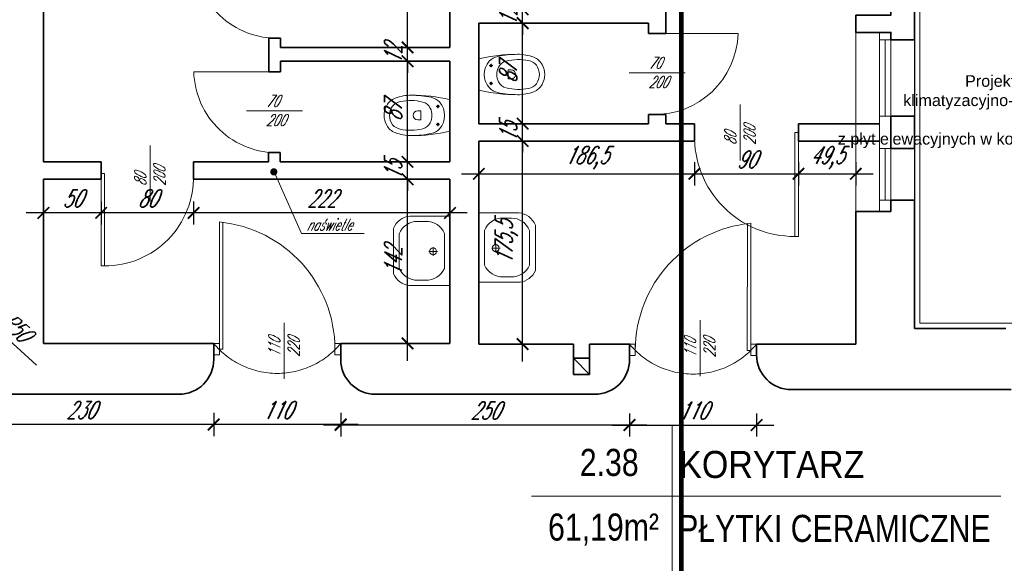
# Model space of a CAD drawing. Header units: millimetres. Extents: x 402 to 79005, y -7782 to 89952.
# Tile 112 of 256: x 25218 to 26070, y 21997 to 22468. Entities that reach past the tile are written whole.
import ezdxf
from ezdxf import colors
from ezdxf.entities.mleader import LeaderData, LeaderLine
from ezdxf.math import Vec2, Vec3

# ---------------------------------------------------------------- set-up
doc = ezdxf.new("R2010")
doc.units = ezdxf.units.MM
doc.header["$LTSCALE"] = 10
doc.linetypes.add('DASHED', pattern=[19.05, 12.7, -6.35])
doc.layers.get('0').update_dxf_attribs({"lineweight": 0})
doc.layers.get('Defpoints').update_dxf_attribs({"color": 253})
for name, color, linetype, lineweight in [('01 parter - ściany', 253, 'Continuous', 35), ('03-01_okna', 253, 'Continuous', 15), ('03_drzwi', 253, 'Continuous', 15), ('04-1_widok', 253, 'Continuous', 5), ('04-2_nad', 253, 'DASHED', 5), ('05-01_wymiary', 253, 'Continuous', 5), ('05-03_opis', 253, 'Continuous', 5), ('07_wyposażenie', 253, 'Continuous', 5), ('0_A_GRANICA OPRACOWANIA', 1, 'Continuous', 0), ('0_A_ŚCIANY ', 253, 'Continuous', 30), ('0_OPISY', 1, 'Continuous', 0)]:
    doc.layers.add(name, color=color, linetype=linetype, lineweight=lineweight)
doc.styles.add('ariel', font='ARIAL.TTF', dxfattribs={"width": 0.8})
doc.styles.add('ariel_wym', font='simplex.shx', dxfattribs={"width": 0.65, "oblique": 25})
doc.styles.get("Standard").update_dxf_attribs({"font": 'arial.ttf'})
doc.dimstyles.new('ariel 50 wnętrze', dxfattribs={"dimtxt": 15, "dimasz": 10, "dimexe": 10, "dimexo": 0, "dimgap": 5, "dimtad": 1, "dimdec": 1, "dimrnd": 0.5, "dimtxsty": 'ariel_wym', "dimblk": 'ARCHTICK', "dimcen": 2.5, "dimdle": 15, "dimazin": 0, "dimtfac": 1, "dimtdec": 1, "dimtix": 1, "dimtmove": 0, "dimatfit": 3, "dimldrblk": 'DOT', "dimfxl": 0, "dimarcsym": 0})

# ---------------------------------------------------------------- blocks, each defined once
blk = doc.blocks.new('_ArchTick')
at = {"color": 0, "linetype": 'ByBlock', "const_width": 0.15}
blk.add_lwpolyline([(-0.5, -0.5), (0.5, 0.5)], dxfattribs=at)
blk = doc.blocks.new('*D2453')
at = {"layer": '05-01_wymiary', "color": 0, "lineweight": -2}
for p, q in [((25745.78, 22127.06), (25745.78, 22107.06)), ((25855.78, 22127.06), (25855.78, 22107.06)), ((25730.78, 22117.06), (25870.78, 22117.06))]:
    blk.add_line(p, q, dxfattribs=at)
at = {"layer": 'Defpoints', "color": 0}
for p in [(25745.78, 22187.6), (25855.78, 22182.06), (25855.78, 22117.06)]:
    blk.add_point(p, dxfattribs=at)
at = {"layer": '05-01_wymiary', "color": 0, "lineweight": -2, "xscale": 10, "yscale": 10, "zscale": 10, "rotation": 180}
blk.add_blockref('_ArchTick', (25745.78, 22117.06), dxfattribs=at)
at = {"layer": '05-01_wymiary', "color": 0, "lineweight": -2, "xscale": 10, "yscale": 10, "zscale": 10}
blk.add_blockref('_ArchTick', (25855.78, 22117.06), dxfattribs=at)
at = {"layer": '05-01_wymiary', "color": 0, "insert": (25800.78, 22129.56), "char_height": 15, "attachment_point": 5, "style": 'ariel_wym'}
blk.add_mtext('110', dxfattribs=at)
blk = doc.blocks.new('_Dot')
at = {"color": 0, "linetype": 'ByBlock', "lineweight": -2}
blk.add_line((-0.5, 0), (-1, 0), dxfattribs=at)
at = {"color": 0, "linetype": 'ByBlock', "const_width": 0.5}
blk.add_lwpolyline([(-0.25, 0, 1), (0.25, 0, 1)], format="xyb", close=True, dxfattribs=at)
blk = doc.blocks.new('*D2454')
at = {"layer": '05-01_wymiary', "color": 0, "lineweight": -2}
for p, q in [((25495.78, 22127.06), (25495.78, 22107.06)), ((25745.78, 22127.06), (25745.78, 22107.06)), ((25760.78, 22117.06), (25480.78, 22117.06))]:
    blk.add_line(p, q, dxfattribs=at)
at = {"layer": 'Defpoints', "color": 0}
for p in [(25495.78, 22187.69), (25745.78, 22187.06), (25495.78, 22117.06)]:
    blk.add_point(p, dxfattribs=at)
at = {"layer": '05-01_wymiary', "color": 0, "lineweight": -2, "xscale": 10, "yscale": 10, "zscale": 10, "rotation": 180}
blk.add_blockref('_ArchTick', (25495.78, 22117.06), dxfattribs=at)
at = {"layer": '05-01_wymiary', "color": 0, "lineweight": -2, "xscale": 10, "yscale": 10, "zscale": 10}
blk.add_blockref('_ArchTick', (25745.78, 22117.06), dxfattribs=at)
at = {"layer": '05-01_wymiary', "color": 0, "insert": (25620.78, 22129.56), "char_height": 15, "attachment_point": 5, "style": 'ariel_wym'}
blk.add_mtext('250', dxfattribs=at)
blk = doc.blocks.new('*D2455')
at = {"layer": '05-01_wymiary', "color": 0, "lineweight": -2}
for p, q in [((25385.78, 22127.52), (25385.78, 22107.52)), ((25495.78, 22127.52), (25495.78, 22107.52)), ((25510.78, 22117.52), (25370.78, 22117.52))]:
    blk.add_line(p, q, dxfattribs=at)
at = {"layer": 'Defpoints', "color": 0}
for p in [(25385.78, 22187.69), (25495.78, 22187.69), (25385.78, 22117.52)]:
    blk.add_point(p, dxfattribs=at)
at = {"layer": '05-01_wymiary', "color": 0, "lineweight": -2, "xscale": 10, "yscale": 10, "zscale": 10, "rotation": 180}
blk.add_blockref('_ArchTick', (25385.78, 22117.52), dxfattribs=at)
at = {"layer": '05-01_wymiary', "color": 0, "lineweight": -2, "xscale": 10, "yscale": 10, "zscale": 10}
blk.add_blockref('_ArchTick', (25495.78, 22117.52), dxfattribs=at)
at = {"layer": '05-01_wymiary', "color": 0, "insert": (25440.78, 22130.02), "char_height": 15, "attachment_point": 5, "style": 'ariel_wym'}
blk.add_mtext('110', dxfattribs=at)
blk = doc.blocks.new('*D2456')
at = {"layer": '05-01_wymiary', "color": 0, "lineweight": -2}
for p, q in [((25155.82, 22127.52), (25155.82, 22107.52)), ((25385.78, 22127.52), (25385.78, 22107.52)), ((25400.78, 22117.52), (25140.82, 22117.52))]:
    blk.add_line(p, q, dxfattribs=at)
at = {"layer": 'Defpoints', "color": 0}
for p in [(25385.78, 22187.69), (25155.82, 22143.69), (25155.82, 22117.52)]:
    blk.add_point(p, dxfattribs=at)
at = {"layer": '05-01_wymiary', "color": 0, "lineweight": -2, "xscale": 10, "yscale": 10, "zscale": 10, "rotation": 180}
blk.add_blockref('_ArchTick', (25155.82, 22117.52), dxfattribs=at)
at = {"layer": '05-01_wymiary', "color": 0, "lineweight": -2, "xscale": 10, "yscale": 10, "zscale": 10}
blk.add_blockref('_ArchTick', (25385.78, 22117.52), dxfattribs=at)
at = {"layer": '05-01_wymiary', "color": 0, "insert": (25270.8, 22130.02), "char_height": 15, "attachment_point": 5, "style": 'ariel_wym'}
blk.add_mtext('230', dxfattribs=at)
blk = doc.blocks.new('*D2464')
at = {"layer": '05-01_wymiary', "color": 0, "lineweight": -2}
for p, q in [((25653.27, 22172.06), (25653.27, 22377.69)), ((25643.27, 22362.69), (25663.27, 22362.69)), ((25643.27, 22187.06), (25663.27, 22187.06))]:
    blk.add_line(p, q, dxfattribs=at)
at = {"layer": 'Defpoints', "color": 0}
for p in [(25615.37, 22362.69), (25653.27, 22362.69), (25615.37, 22187.06)]:
    blk.add_point(p, dxfattribs=at)
at = {"layer": '05-01_wymiary', "color": 0, "lineweight": -2, "xscale": 10, "yscale": 10, "zscale": 10}
for p, rotation in [((25653.27, 22362.69), 90), ((25653.27, 22187.06), 270)]:
    blk.add_blockref('_ArchTick', p, dxfattribs=dict(at, rotation=rotation))
at = {"layer": '05-01_wymiary', "color": 0, "insert": (25639.34, 22274.88), "char_height": 15, "attachment_point": 5, "rotation": 90, "style": 'ariel_wym'}
blk.add_mtext('175,5', dxfattribs=at)
blk = doc.blocks.new('*D2465')
at = {"layer": '05-01_wymiary', "color": 0, "lineweight": -2}
for p, q in [((25653.27, 22377.69), (25653.27, 22387.69)), ((25643.27, 22377.69), (25663.27, 22377.69)), ((25653.27, 22362.69), (25653.27, 22377.69)), ((25643.27, 22362.69), (25663.27, 22362.69)), ((25653.27, 22362.69), (25653.27, 22352.69))]:
    blk.add_line(p, q, dxfattribs=at)
at = {"layer": 'Defpoints', "color": 0}
for p in [(25615.37, 22377.69), (25653.27, 22377.69), (25615.37, 22362.69)]:
    blk.add_point(p, dxfattribs=at)
at = {"layer": '05-01_wymiary', "color": 0, "lineweight": -2, "xscale": 10, "yscale": 10, "zscale": 10}
for p, rotation in [((25653.27, 22377.69), 270), ((25653.27, 22362.69), 90)]:
    blk.add_blockref('_ArchTick', p, dxfattribs=dict(at, rotation=rotation))
at = {"layer": '05-01_wymiary', "color": 0, "insert": (25640.77, 22370.19), "char_height": 15, "attachment_point": 5, "rotation": 90, "style": 'ariel_wym'}
blk.add_mtext('15', dxfattribs=at)
blk = doc.blocks.new('*D2466')
at = {"layer": '05-01_wymiary', "color": 0, "lineweight": -2}
for p, q in [((25653.27, 22362.69), (25653.27, 22479.69)), ((25643.27, 22464.69), (25663.27, 22464.69)), ((25643.27, 22377.69), (25663.27, 22377.69))]:
    blk.add_line(p, q, dxfattribs=at)
at = {"layer": 'Defpoints', "color": 0}
for p in [(25615.37, 22464.69), (25653.27, 22464.69), (25615.37, 22377.69)]:
    blk.add_point(p, dxfattribs=at)
at = {"layer": '05-01_wymiary', "color": 0, "lineweight": -2, "xscale": 10, "yscale": 10, "zscale": 10}
for p, rotation in [((25653.27, 22464.69), 90), ((25653.27, 22377.69), 270)]:
    blk.add_blockref('_ArchTick', p, dxfattribs=dict(at, rotation=rotation))
at = {"layer": '05-01_wymiary', "color": 0, "insert": (25640.77, 22421.19), "char_height": 15, "attachment_point": 5, "rotation": 90, "style": 'ariel_wym'}
blk.add_mtext('87', dxfattribs=at)
blk = doc.blocks.new('*D2467')
at = {"layer": '05-01_wymiary', "color": 0, "lineweight": -2}
for p, q in [((25653.27, 22476.69), (25653.27, 22486.69)), ((25643.27, 22476.69), (25663.27, 22476.69)), ((25653.27, 22464.69), (25653.27, 22476.69)), ((25643.27, 22464.69), (25663.27, 22464.69)), ((25653.27, 22464.69), (25653.27, 22454.69))]:
    blk.add_line(p, q, dxfattribs=at)
at = {"layer": 'Defpoints', "color": 0}
for p in [(25615.37, 22476.69), (25653.27, 22476.69), (25615.37, 22464.69)]:
    blk.add_point(p, dxfattribs=at)
at = {"layer": '05-01_wymiary', "color": 0, "lineweight": -2, "xscale": 10, "yscale": 10, "zscale": 10}
for p, rotation in [((25653.27, 22476.69), 270), ((25653.27, 22464.69), 90)]:
    blk.add_blockref('_ArchTick', p, dxfattribs=dict(at, rotation=rotation))
at = {"layer": '05-01_wymiary', "color": 0, "insert": (25640.77, 22470.69), "char_height": 15, "attachment_point": 5, "rotation": 90, "style": 'ariel_wym'}
blk.add_mtext('12', dxfattribs=at)
blk = doc.blocks.new('*D2468')
at = {"layer": '05-01_wymiary', "color": 0, "lineweight": -2}
for p, q in [((25653.27, 22461.69), (25653.27, 22580.69)), ((25643.27, 22565.69), (25663.27, 22565.69)), ((25643.27, 22476.69), (25663.27, 22476.69))]:
    blk.add_line(p, q, dxfattribs=at)
at = {"layer": 'Defpoints', "color": 0}
for p in [(25615.37, 22565.69), (25653.27, 22565.69), (25615.37, 22476.69)]:
    blk.add_point(p, dxfattribs=at)
at = {"layer": '05-01_wymiary', "color": 0, "lineweight": -2, "xscale": 10, "yscale": 10, "zscale": 10}
for p, rotation in [((25653.27, 22565.69), 90), ((25653.27, 22476.69), 270)]:
    blk.add_blockref('_ArchTick', p, dxfattribs=dict(at, rotation=rotation))
at = {"layer": '05-01_wymiary', "color": 0, "insert": (25640.77, 22521.19), "char_height": 15, "attachment_point": 5, "rotation": 90, "style": 'ariel_wym'}
blk.add_mtext('89', dxfattribs=at)
blk = doc.blocks.new('*D2471')
at = {"layer": '05-01_wymiary', "color": 0, "lineweight": -2}
for p, q in [((25615.37, 22344.37), (25615.37, 22324.37)), ((25801.96, 22344.37), (25801.96, 22324.37)), ((25600.37, 22334.37), (25816.96, 22334.37))]:
    blk.add_line(p, q, dxfattribs=at)
at = {"layer": 'Defpoints', "color": 0}
for p in [(25615.37, 22362.69), (25801.96, 22365.43), (25801.96, 22334.37)]:
    blk.add_point(p, dxfattribs=at)
at = {"layer": '05-01_wymiary', "color": 0, "lineweight": -2, "xscale": 10, "yscale": 10, "zscale": 10, "rotation": 180}
blk.add_blockref('_ArchTick', (25615.37, 22334.37), dxfattribs=at)
at = {"layer": '05-01_wymiary', "color": 0, "lineweight": -2, "xscale": 10, "yscale": 10, "zscale": 10}
blk.add_blockref('_ArchTick', (25801.96, 22334.37), dxfattribs=at)
at = {"layer": '05-01_wymiary', "color": 0, "insert": (25708.67, 22348.3), "char_height": 15, "attachment_point": 5, "style": 'ariel_wym'}
blk.add_mtext('186,5', dxfattribs=at)
blk = doc.blocks.new('*D2472')
at = {"layer": '05-01_wymiary', "color": 0, "lineweight": -2}
for p, q in [((25801.96, 22344.37), (25801.96, 22324.37)), ((25892.01, 22344.37), (25892.01, 22324.37)), ((25786.96, 22334.37), (25907.01, 22334.37))]:
    blk.add_line(p, q, dxfattribs=at)
at = {"layer": 'Defpoints', "color": 0}
for p in [(25801.96, 22365.43), (25892.01, 22362.69), (25892.01, 22334.37)]:
    blk.add_point(p, dxfattribs=at)
at = {"layer": '05-01_wymiary', "color": 0, "lineweight": -2, "xscale": 10, "yscale": 10, "zscale": 10, "rotation": 180}
blk.add_blockref('_ArchTick', (25801.96, 22334.37), dxfattribs=at)
at = {"layer": '05-01_wymiary', "color": 0, "lineweight": -2, "xscale": 10, "yscale": 10, "zscale": 10}
blk.add_blockref('_ArchTick', (25892.01, 22334.37), dxfattribs=at)
at = {"layer": '05-01_wymiary', "color": 0, "insert": (25846.99, 22346.87), "char_height": 15, "attachment_point": 5, "style": 'ariel_wym'}
blk.add_mtext('90', dxfattribs=at)
blk = doc.blocks.new('*D2473')
at = {"layer": '05-01_wymiary', "color": 0, "lineweight": -2}
for p, q in [((25892.01, 22344.37), (25892.01, 22324.37)), ((25941.65, 22344.37), (25941.65, 22324.37)), ((25877.01, 22334.37), (25956.65, 22334.37))]:
    blk.add_line(p, q, dxfattribs=at)
at = {"layer": 'Defpoints', "color": 0, "lineweight": 0}
for p in [(25892.01, 22362.69), (25941.65, 22362.69), (25941.65, 22334.37)]:
    blk.add_point(p, dxfattribs=at)
at = {"layer": '05-01_wymiary', "color": 0, "lineweight": -2, "xscale": 10, "yscale": 10, "zscale": 10, "rotation": 180}
blk.add_blockref('_ArchTick', (25892.01, 22334.37), dxfattribs=at)
at = {"layer": '05-01_wymiary', "color": 0, "lineweight": -2, "xscale": 10, "yscale": 10, "zscale": 10}
blk.add_blockref('_ArchTick', (25941.65, 22334.37), dxfattribs=at)
at = {"layer": '05-01_wymiary', "color": 0, "insert": (25916.83, 22348.3), "char_height": 15, "attachment_point": 5, "style": 'ariel_wym'}
blk.add_mtext('49,5', dxfattribs=at)
blk = doc.blocks.new('*D2474')
at = {"layer": '05-01_wymiary', "color": 0, "lineweight": -2}
for p, q in [((25553.64, 22172.69), (25553.64, 22344.69)), ((25563.64, 22329.69), (25543.64, 22329.69)), ((25563.64, 22187.69), (25543.64, 22187.69))]:
    blk.add_line(p, q, dxfattribs=at)
at = {"layer": 'Defpoints', "color": 0}
for p in [(25553.64, 22329.69), (25590.37, 22329.69), (25590.37, 22187.69)]:
    blk.add_point(p, dxfattribs=at)
at = {"layer": '05-01_wymiary', "color": 0, "lineweight": -2, "xscale": 10, "yscale": 10, "zscale": 10}
for p, rotation in [((25553.64, 22329.69), 90), ((25553.64, 22187.69), 270)]:
    blk.add_blockref('_ArchTick', p, dxfattribs=dict(at, rotation=rotation))
at = {"layer": '05-01_wymiary', "color": 0, "insert": (25541.14, 22258.69), "char_height": 15, "attachment_point": 5, "rotation": 90, "style": 'ariel_wym'}
blk.add_mtext('142', dxfattribs=at)
blk = doc.blocks.new('*D2475')
at = {"layer": '05-01_wymiary', "color": 0, "lineweight": -2}
for p, q in [((25553.64, 22344.69), (25553.64, 22354.69)), ((25563.64, 22344.69), (25543.64, 22344.69)), ((25553.64, 22329.69), (25553.64, 22344.69)), ((25563.64, 22329.69), (25543.64, 22329.69)), ((25553.64, 22329.69), (25553.64, 22319.69))]:
    blk.add_line(p, q, dxfattribs=at)
at = {"layer": 'Defpoints', "color": 0}
for p in [(25553.64, 22344.69), (25590.37, 22344.69), (25590.37, 22329.69)]:
    blk.add_point(p, dxfattribs=at)
at = {"layer": '05-01_wymiary', "color": 0, "lineweight": -2, "xscale": 10, "yscale": 10, "zscale": 10}
for p, rotation in [((25553.64, 22344.69), 270), ((25553.64, 22329.69), 90)]:
    blk.add_blockref('_ArchTick', p, dxfattribs=dict(at, rotation=rotation))
at = {"layer": '05-01_wymiary', "color": 0, "insert": (25541.14, 22337.19), "char_height": 15, "attachment_point": 5, "rotation": 90, "style": 'ariel_wym'}
blk.add_mtext('15', dxfattribs=at)
blk = doc.blocks.new('*D2476')
at = {"layer": '05-01_wymiary', "color": 0, "lineweight": -2}
for p, q in [((25553.64, 22329.69), (25553.64, 22446.69)), ((25563.64, 22431.69), (25543.64, 22431.69)), ((25563.64, 22344.69), (25543.64, 22344.69))]:
    blk.add_line(p, q, dxfattribs=at)
at = {"layer": 'Defpoints', "color": 0}
for p in [(25553.64, 22431.69), (25590.37, 22431.69), (25590.37, 22344.69)]:
    blk.add_point(p, dxfattribs=at)
at = {"layer": '05-01_wymiary', "color": 0, "lineweight": -2, "xscale": 10, "yscale": 10, "zscale": 10}
for p, rotation in [((25553.64, 22431.69), 90), ((25553.64, 22344.69), 270)]:
    blk.add_blockref('_ArchTick', p, dxfattribs=dict(at, rotation=rotation))
at = {"layer": '05-01_wymiary', "color": 0, "insert": (25541.14, 22388.19), "char_height": 15, "attachment_point": 5, "rotation": 90, "style": 'ariel_wym'}
blk.add_mtext('87', dxfattribs=at)
blk = doc.blocks.new('*D2477')
at = {"layer": '05-01_wymiary', "color": 0, "lineweight": -2}
for p, q in [((25553.64, 22443.69), (25553.64, 22453.69)), ((25563.64, 22443.69), (25543.64, 22443.69)), ((25553.64, 22431.69), (25553.64, 22443.69)), ((25563.64, 22431.69), (25543.64, 22431.69)), ((25553.64, 22431.69), (25553.64, 22421.69))]:
    blk.add_line(p, q, dxfattribs=at)
at = {"layer": 'Defpoints', "color": 0}
for p in [(25553.64, 22443.69), (25590.37, 22443.69), (25590.37, 22431.69)]:
    blk.add_point(p, dxfattribs=at)
at = {"layer": '05-01_wymiary', "color": 0, "lineweight": -2, "xscale": 10, "yscale": 10, "zscale": 10}
for p, rotation in [((25553.64, 22443.69), 270), ((25553.64, 22431.69), 90)]:
    blk.add_blockref('_ArchTick', p, dxfattribs=dict(at, rotation=rotation))
at = {"layer": '05-01_wymiary', "color": 0, "insert": (25541.14, 22437.69), "char_height": 15, "attachment_point": 5, "rotation": 90, "style": 'ariel_wym'}
blk.add_mtext('12', dxfattribs=at)
blk = doc.blocks.new('*D2478')
at = {"layer": '05-01_wymiary', "color": 0, "lineweight": -2}
for p, q in [((25553.64, 22428.69), (25553.64, 22547.69)), ((25563.64, 22532.69), (25543.64, 22532.69)), ((25563.64, 22443.69), (25543.64, 22443.69))]:
    blk.add_line(p, q, dxfattribs=at)
at = {"layer": 'Defpoints', "color": 0}
for p in [(25553.64, 22532.69), (25590.37, 22532.69), (25590.37, 22443.69)]:
    blk.add_point(p, dxfattribs=at)
at = {"layer": '05-01_wymiary', "color": 0, "lineweight": -2, "xscale": 10, "yscale": 10, "zscale": 10}
for p, rotation in [((25553.64, 22532.69), 90), ((25553.64, 22443.69), 270)]:
    blk.add_blockref('_ArchTick', p, dxfattribs=dict(at, rotation=rotation))
at = {"layer": '05-01_wymiary', "color": 0, "insert": (25541.14, 22488.19), "char_height": 15, "attachment_point": 5, "rotation": 90, "style": 'ariel_wym'}
blk.add_mtext('89', dxfattribs=at)
blk = doc.blocks.new('*D2482')
at = {"layer": '05-01_wymiary', "color": 0, "lineweight": -2}
for p, q in [((25368.37, 22310.53), (25368.37, 22290.53)), ((25590.37, 22310.53), (25590.37, 22290.53)), ((25605.37, 22300.53), (25353.37, 22300.53))]:
    blk.add_line(p, q, dxfattribs=at)
at = {"layer": 'Defpoints', "color": 0}
for p in [(25368.37, 22329.69), (25590.37, 22329.69), (25368.37, 22300.53)]:
    blk.add_point(p, dxfattribs=at)
at = {"layer": '05-01_wymiary', "color": 0, "lineweight": -2, "xscale": 10, "yscale": 10, "zscale": 10, "rotation": 180}
blk.add_blockref('_ArchTick', (25368.37, 22300.53), dxfattribs=at)
at = {"layer": '05-01_wymiary', "color": 0, "lineweight": -2, "xscale": 10, "yscale": 10, "zscale": 10}
blk.add_blockref('_ArchTick', (25590.37, 22300.53), dxfattribs=at)
at = {"layer": '05-01_wymiary', "color": 0, "insert": (25479.37, 22313.03), "char_height": 15, "attachment_point": 5, "style": 'ariel_wym'}
blk.add_mtext('222', dxfattribs=at)
blk = doc.blocks.new('*D2483')
at = {"layer": '05-01_wymiary', "color": 0, "lineweight": -2}
for p, q in [((25288.37, 22310.53), (25288.37, 22290.53)), ((25368.37, 22310.53), (25368.37, 22290.53)), ((25383.37, 22300.53), (25273.37, 22300.53))]:
    blk.add_line(p, q, dxfattribs=at)
at = {"layer": 'Defpoints', "color": 0}
for p in [(25288.37, 22329.69), (25368.37, 22329.69), (25288.37, 22300.53)]:
    blk.add_point(p, dxfattribs=at)
at = {"layer": '05-01_wymiary', "color": 0, "lineweight": -2, "xscale": 10, "yscale": 10, "zscale": 10, "rotation": 180}
blk.add_blockref('_ArchTick', (25288.37, 22300.53), dxfattribs=at)
at = {"layer": '05-01_wymiary', "color": 0, "lineweight": -2, "xscale": 10, "yscale": 10, "zscale": 10}
blk.add_blockref('_ArchTick', (25368.37, 22300.53), dxfattribs=at)
at = {"layer": '05-01_wymiary', "color": 0, "insert": (25328.37, 22313.03), "char_height": 15, "attachment_point": 5, "style": 'ariel_wym'}
blk.add_mtext('80', dxfattribs=at)
blk = doc.blocks.new('*D2484')
at = {"layer": '05-01_wymiary', "color": 0, "lineweight": -2}
for p, q in [((25238.37, 22310.53), (25238.37, 22290.53)), ((25288.37, 22310.53), (25288.37, 22290.53)), ((25303.37, 22300.53), (25223.37, 22300.53))]:
    blk.add_line(p, q, dxfattribs=at)
at = {"layer": 'Defpoints', "color": 0}
for p in [(25238.37, 22329.69), (25288.37, 22329.69), (25238.37, 22300.53)]:
    blk.add_point(p, dxfattribs=at)
at = {"layer": '05-01_wymiary', "color": 0, "lineweight": -2, "xscale": 10, "yscale": 10, "zscale": 10, "rotation": 180}
blk.add_blockref('_ArchTick', (25238.37, 22300.53), dxfattribs=at)
at = {"layer": '05-01_wymiary', "color": 0, "lineweight": -2, "xscale": 10, "yscale": 10, "zscale": 10}
blk.add_blockref('_ArchTick', (25288.37, 22300.53), dxfattribs=at)
at = {"layer": '05-01_wymiary', "color": 0, "insert": (25263.37, 22313.03), "char_height": 15, "attachment_point": 5, "style": 'ariel_wym'}
blk.add_mtext('50', dxfattribs=at)
blk = doc.blocks.new('*D1869')
at = {"layer": '05-01_wymiary', "color": 0, "lineweight": -2}
for p, q in [((25150.37, 22243.19), (25187.43, 22209.63)), ((25232.5, 22168.81), (25194.85, 22202.91))]:
    blk.add_line(p, q, dxfattribs=at)
at = {"layer": 'Defpoints', "color": 0}
for p in [(25150.37, 22243.19), (25187.43, 22209.63)]:
    blk.add_point(p, dxfattribs=at)
at = {"layer": '05-01_wymiary', "color": 0, "lineweight": -2, "xscale": 10, "yscale": 10, "zscale": 10, "rotation": 137.8365536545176}
blk.add_blockref('_ArchTick', (25187.43, 22209.63), dxfattribs=at)
at = {"layer": '05-01_wymiary', "color": 0, "insert": (25214.65, 22201.84), "char_height": 15, "attachment_point": 5, "rotation": 317.83655, "style": 'ariel_wym'}
blk.add_mtext('R50', dxfattribs=at)

msp = doc.modelspace()

# ---------------------------------------------------------------- hatches: boundary and pattern name
at = {"layer": '03_drzwi'}
msp.add_hatch(color=256, dxfattribs=at).paths.add_polyline_path([(25440.975, 22336.068, 1), (25434.711, 22336.068, 1)])

# ---------------------------------------------------------------- linework, layer by layer
at = {"layer": '01 parter - ściany'}
for p, q in [((25238.372, 22693.613), (25238.372, 22344.689)), ((25590.372, 22532.689), (25590.372, 22443.689)), ((25777.21, 22484.689), (25777.21, 22455.689)), ((25615.372, 22464.689), (25615.372, 22377.689)), ((25762.21, 22464.689), (25615.372, 22464.689)), ((25762.21, 22455.689), (25762.21, 22464.689)), ((25777.21, 22455.689), (25762.21, 22455.689)), ((25433.535, 22451.689), (25433.535, 22422.689)), ((25443.535, 22451.689), (25433.535, 22451.689)), ((25443.535, 22443.689), (25443.535, 22451.689)), ((25443.535, 22443.689), (25590.372, 22443.689)), ((25443.535, 22422.689), (25443.535, 22431.689)), ((25443.535, 22431.689), (25590.372, 22431.689)), ((25590.372, 22431.689), (25590.372, 22344.689)), ((25433.535, 22422.689), (25443.535, 22422.689)), ((25777.21, 22385.689), (25762.21, 22385.689)), ((25762.21, 22385.689), (25762.21, 22377.689)), ((25777.21, 22385.689), (25777.21, 22377.689)), ((25615.372, 22377.689), (25762.21, 22377.689)), ((25777.21, 22377.689), (25802.009, 22377.689)), ((25802.009, 22377.689), (25802.009, 22362.689)), ((25892.009, 22377.689), (25962.153, 22377.689)), ((25892.009, 22377.689), (25892.009, 22362.689)), ((25615.372, 22362.689), (25615.372, 22187.064)), ((25615.372, 22362.689), (25802.009, 22362.689)), ((25892.009, 22362.689), (25962.153, 22362.689)), ((25433.3, 22352.689), (25443.3, 22352.689)), ((25433.3, 22352.689), (25433.3, 22344.689)), ((25443.3, 22352.689), (25443.3, 22344.689)), ((25288.372, 22344.689), (25238.372, 22344.689)), ((25288.372, 22344.689), (25288.372, 22329.689)), ((25433.3, 22344.689), (25368.372, 22344.689)), ((25368.372, 22344.689), (25368.372, 22329.689)), ((25590.372, 22344.689), (25443.3, 22344.689)), ((25238.372, 22329.689), (25238.372, 22187.689)), ((25288.372, 22329.689), (25238.372, 22329.689)), ((25590.372, 22329.689), (25368.372, 22329.689)), ((25590.372, 22329.689), (25590.372, 22187.689)), ((25941.653, 22301.689), (25941.649, 22187.064)), ((25941.653, 22301.689), (25972.153, 22301.689)), ((25992.653, 22301.689), (25992.653, 22200.689)), ((26071.653, 22200.689), (25992.653, 22200.689)), ((25385.783, 22187.689), (25238.372, 22187.689)), ((25385.795, 22173.713), (25385.783, 22187.689)), ((25590.372, 22187.689), (25495.783, 22187.689)), ((25495.795, 22173.664), (25495.783, 22187.689)), ((25615.372, 22187.064), (25697.218, 22187.064)), ((25697.218, 22174.83), (25697.218, 22187.064)), ((25711.218, 22174.83), (25711.218, 22187.064)), ((25711.218, 22187.064), (25745.783, 22187.064)), ((25745.795, 22173.713), (25745.783, 22187.689)), ((25855.783, 22187.064), (25941.649, 22187.064)), ((25855.783, 22177.689), (25855.783, 22187.064)), ((25697.218, 22174.83), (25711.218, 22174.83)), ((25697.218, 22160.83), (25697.218, 22174.83)), ((25697.218, 22174.83), (25711.218, 22160.83)), ((25711.218, 22174.83), (25711.218, 22160.83)), ((25711.218, 22160.83), (25697.218, 22160.83)), ((26076.153, 22147.689), (25884.399, 22147.689)), ((25355.795, 22143.689), (25155.819, 22143.689)), ((25715.795, 22143.689), (25525.795, 22143.689))]:
    msp.add_line(p, q, dxfattribs=at)
for points in [[(25941.653, 22471.689), (25972.153, 22471.689), (25972.153, 22478.189), (25992.653, 22478.189), (25992.653, 22450.189), (25972.153, 22450.189), (25972.153, 22456.689), (25941.653, 22456.689)], [(25972.153, 22356.189), (25972.153, 22384.189), (25992.653, 22384.189), (25992.653, 22356.189)]]:
    msp.add_lwpolyline(points, close=True, dxfattribs=at)
msp.add_lwpolyline([(25972.153, 22301.689), (25972.153, 22311.689), (25992.653, 22311.689), (25992.653, 22301.689)], dxfattribs=at)
for centre, start, end in [((25355.795, 22173.689), 270, 0.046398), ((25525.795, 22173.689), 180.046398, 270), ((25715.795, 22173.689), 270, 0.046398), ((25885.783, 22177.689), 180, 270)]:
    msp.add_arc(centre, 30, start, end, dxfattribs=at)
at = {"layer": '03-01_okna', "linetype": 'Continuous', "lineweight": 0}
for p, q in [((25992.653, 22471.689), (25992.653, 22301.689)), ((25962.153, 22456.689), (25962.153, 22301.689)), ((25972.153, 22456.689), (25972.153, 22301.689)), ((25962.153, 22450.189), (25972.153, 22450.189)), ((25967.153, 22450.189), (25967.153, 22384.189)), ((25962.153, 22384.189), (25972.153, 22384.189)), ((25962.153, 22356.189), (25972.153, 22356.189)), ((25967.153, 22356.189), (25967.153, 22311.689)), ((25962.153, 22301.689), (25962.153, 22311.689)), ((25962.153, 22311.689), (25972.153, 22311.689))]:
    msp.add_line(p, q, dxfattribs=at)
at = {"layer": '03_drzwi'}
for p, q in [((25769.71, 22455.689), (25839.71, 22455.689)), ((25438.535, 22422.689), (25368.535, 22422.689)), ((25745.472, 22421.752), (25793.949, 22421.752)), ((25841.509, 22345.95), (25841.509, 22394.427)), ((25414.296, 22388.752), (25462.773, 22388.752)), ((25888.831, 22370.207), (25888.875, 22280.172)), ((25888.831, 22370.207), (25892.009, 22370.207)), ((25892.009, 22370.207), (25892.009, 22280.172)), ((25330.696, 22310.45), (25330.696, 22358.927)), ((25288.372, 22334.689), (25288.372, 22254.689)), ((25291.196, 22334.689), (25288.372, 22334.689)), ((25291.196, 22334.689), (25291.157, 22254.689)), ((25438.235, 22336.068), (25461.813, 22282.597)), ((25390.783, 22182.689), (25390.783, 22292.689)), ((25393.783, 22182.689), (25393.742, 22292.36)), ((25847.783, 22181.597), (25847.824, 22291.268)), ((25850.783, 22181.597), (25850.783, 22291.597)), ((25461.813, 22282.597), (25515.956, 22282.597)), ((25888.831, 22280.172), (25892.009, 22280.172)), ((25291.196, 22254.689), (25288.372, 22254.689)), ((25446.834, 22205.571), (25446.834, 22157.094)), ((25806.834, 22207.894), (25806.834, 22159.417)), ((25390.783, 22187.689), (25385.783, 22187.689)), ((25390.783, 22177.689), (25390.783, 22187.689)), ((25393.783, 22182.689), (25390.783, 22182.689)), ((25495.783, 22187.689), (25490.783, 22187.689)), ((25490.783, 22187.689), (25490.783, 22177.689)), ((25750.783, 22187.064), (25745.783, 22187.064)), ((25750.783, 22177.064), (25750.783, 22187.064)), ((25850.783, 22181.597), (25847.783, 22181.597)), ((25855.783, 22187.064), (25850.783, 22187.064)), ((25850.783, 22187.064), (25850.783, 22177.064)), ((25385.783, 22177.689), (25390.783, 22177.689)), ((25490.783, 22177.689), (25495.783, 22177.689)), ((25745.783, 22177.064), (25750.783, 22177.064)), ((25850.783, 22177.064), (25855.783, 22177.064))]:
    msp.add_line(p, q, dxfattribs=at)
for centre, radius, start, end in [((25440.526, 22523.68), 72.018, 181.584157, 271.584157), ((25767.719, 22457.68), 72.018, 268.415843, 358.415843), ((25440.526, 22424.68), 72.018, 181.584157, 271.584157), ((25888.486, 22366.702), 86.531, 178.813913, 270.228552), ((25291.503, 22331.574), 76.886, 269.771448, 1.186087), ((25380.034, 22182.462), 110.749, 0.117071, 84.430307), ((25861.532, 22181.371), 110.749, 95.569693, 179.882929)]:
    msp.add_arc(centre, radius, start, end, dxfattribs=at)
at = {"layer": '04-1_widok'}
msp.add_line((25941.653, 22471.689), (25941.653, 22301.689), dxfattribs=at)
at = {"layer": '04-2_nad', "ltscale": 2}
for centre in [(25440.783, 22232.973), (25800.783, 22232.348)]:
    msp.add_arc(centre, 71.244, 219.46651, 320.53349, dxfattribs=at)
at = {"layer": '05-03_opis'}
for p, q in [((25782.684, 22116.19), (25782.684, 21945.041)), ((25660.96, 22055.52), (26067.261, 22055.52))]:
    msp.add_line(p, q, dxfattribs=at)
at = {"layer": '07_wyposażenie', "ltscale": 2}
for p, q in [((25615.372, 22433.876), (25615.363, 22406.676)), ((25627.324, 22428.03), (25624.424, 22428.029)), ((25625.874, 22429.48), (25625.875, 22426.58)), ((25627.33, 22412.53), (25624.43, 22412.529)), ((25625.88, 22411.08), (25625.879, 22413.98)), ((25579.876, 22394.083), (25579.875, 22391.183)), ((25590.377, 22398.479), (25590.368, 22371.279)), ((25578.425, 22392.633), (25581.325, 22392.632)), ((25578.42, 22377.133), (25581.32, 22377.132)), ((25579.869, 22375.683), (25579.87, 22378.583)), ((25615.399, 22300.507), (25615.372, 22240.596)), ((25615.461, 22300.571), (25650.306, 22300.587)), ((25590.311, 22297.76), (25555.465, 22297.776)), ((25562.047, 22293.222), (25571.552, 22293.218)), ((25590.372, 22297.696), (25590.346, 22237.785)), ((25643.724, 22296.033), (25634.22, 22296.029)), ((25541.512, 22287.183), (25541.495, 22247.835)), ((25546.487, 22252.555), (25546.5, 22282.624)), ((25585.48, 22252.537), (25585.494, 22282.607)), ((25620.291, 22255.348), (25620.278, 22285.418)), ((25659.285, 22255.365), (25659.271, 22285.435)), ((25664.259, 22289.994), (25664.277, 22250.646)), ((25630.011, 22266.284), (25630.008, 22273.784)), ((25579.512, 22267.221), (25572.012, 22267.225)), ((25575.76, 22263.473), (25575.764, 22270.973)), ((25626.259, 22270.032), (25633.759, 22270.036)), ((25562.024, 22242.345), (25571.529, 22242.341)), ((25651.005, 22240.589), (25615.59, 22240.573)), ((25643.747, 22245.156), (25634.242, 22245.151)), ((25554.766, 22237.778), (25590.181, 22237.762))]:
    msp.add_line(p, q, dxfattribs=at)
for points in [[(25662.919, 22435.212, 0.0910118), (25648.858, 22437.787, 0.0446801), (25631.67, 22435.926, 0.1506779), (25624.424, 22431.905, 0.380316), (25624.431, 22408.653, 0.1506779), (25631.68, 22404.637, 0.0446801), (25648.869, 22402.787, 0.0910118), (25662.929, 22405.373, 0.1718535), (25670.169, 22411.753, 0.2588675), (25670.163, 22428.837, 0.1718535)], [(25632.465, 22413.948, 0.2283286), (25639.024, 22408.688, 0.1120121), (25658.431, 22408.28, 0.1617951), (25665.128, 22412.188, 0.3203525), (25665.123, 22428.398, 0.1617951), (25658.423, 22432.301, 0.1120121), (25639.017, 22431.88, 0.2283286), (25632.461, 22426.616, 0.2368967)], [(25542.831, 22399.814, -0.0910118), (25556.892, 22402.39, -0.0446801), (25574.08, 22400.529, -0.1506779), (25581.326, 22396.508, -0.380316), (25581.318, 22373.256, -0.1506779), (25574.069, 22369.24, -0.0446801), (25556.88, 22367.39, -0.0910118), (25542.821, 22369.976, -0.1718535), (25535.581, 22376.356, -0.2588675), (25535.586, 22393.439, -0.1718535)], [(25573.285, 22378.551, -0.2283286), (25566.725, 22373.291, -0.1120121), (25547.318, 22372.883, -0.1617951), (25540.621, 22376.79, -0.3203525), (25540.627, 22393.001, -0.1617951), (25547.326, 22396.904, -0.1120121), (25566.733, 22396.483, -0.2283286), (25573.289, 22391.218, -0.2368967)]]:
    msp.add_lwpolyline(points, format="xyb", close=True, dxfattribs=at)
for points in [[(25643.338, 22416.424), (25640.687, 22416.423), (25640.684, 22424.22), (25643.335, 22424.221, -1), (25643.338, 22416.424, -1)], [(25562.411, 22381.027), (25565.062, 22381.026), (25565.065, 22388.823), (25562.414, 22388.824, 1), (25562.411, 22381.027, 1)]]:
    msp.add_lwpolyline(points, format="xyb", dxfattribs=at)
for centre, radius in [((25625.874, 22428.03), 1), ((25625.88, 22412.53), 1), ((25579.875, 22392.633), 1), ((25579.87, 22377.133), 1), ((25575.762, 22267.223), 3), ((25630.009, 22270.034), 3)]:
    msp.add_circle(centre, radius, dxfattribs=at)
for centre, radius, start, end in [((25648.907, 22292.074), 145.713, 90.019269, 103.305262), ((25556.842, 22256.677), 145.713, 76.694569, 89.980563), ((25648.82, 22548.501), 145.713, 256.733276, 270.019269), ((25556.929, 22513.103), 145.713, 269.980563, 283.266556), ((25648.583, 22283.801), 16.851, 21.560893, 85.172229), ((25557.189, 22280.991), 16.851, 94.827771, 158.439107), ((25562.236, 22276.284), 16.936, 89.642771, 158.3497), ((25569.753, 22276.42), 16.91, 21.442249, 90.333683), ((25636.018, 22279.231), 16.91, 89.666317, 158.557751), ((25643.535, 22279.095), 16.936, 21.6503, 90.357229), ((25562.035, 22259.27), 16.936, 203.336519, 272.043448), ((25569.935, 22259.26), 16.936, 267.905972, 336.6129), ((25635.836, 22262.071), 16.936, 203.3871, 272.094028), ((25643.736, 22262.081), 16.936, 267.956552, 336.663481), ((25648.828, 22257.291), 16.818, 276.003289, 336.788249), ((25556.944, 22254.48), 16.818, 203.211751, 263.996711)]:
    msp.add_arc(centre, radius, start, end, dxfattribs=at)
at = {"layer": '0_A_GRANICA OPRACOWANIA', "color": 1, "linetype": 'DASHED', "const_width": 4}
msp.add_lwpolyline([(25790.687, 23129.515), (26803.781, 23129.515), (26803.781, 21735.593), (25790.687, 21735.593)], close=True, dxfattribs=at)
at = {"layer": '0_A_ŚCIANY ', "lineweight": 0}
msp.add_lwpolyline([(25997.153, 22671.767), (25997.153, 22205.189), (26588.153, 22205.189), (26588.153, 22972.767)], dxfattribs=at)
at = {"layer": '0_A_ŚCIANY ', "lineweight": 30}
msp.add_lwpolyline([(25992.653, 22669.689), (25992.653, 22200.689), (26071.653, 22200.689)], dxfattribs=at)

# ---------------------------------------------------------------- texts
at = {"layer": '03_drzwi', "char_height": 10, "attachment_point": 1, "style": 'ariel_wym'}
for s, insert, width in [('70\\P200', (25762.266, 22435.411), 46.17517), ('70\\P200', (25431.091, 22402.411), 46.17517), ('naświetle', (25466.283, 22295.381), 46.1752)]:
    msp.add_mtext(s, dxfattribs=dict(at, insert=insert, width=width))
at = {"layer": '03_drzwi', "char_height": 10, "width": 46.17517, "attachment_point": 1, "rotation": 90.566439, "style": 'ariel_wym'}
for s, insert in [('80\\P200', (25828.138, 22359.162)), ('80\\P200', (25317.325, 22323.662)), ('110\\P220', (25433.463, 22175.805)), ('110\\P220', (25793.463, 22175.18))]:
    msp.add_mtext(s, dxfattribs=dict(at, insert=insert))
at = {"layer": '05-03_opis', "char_height": 23.4234, "style": 'ariel'}
for s, insert, width, attachment_point in [('{\\fArial|b0|i0|c238|p34;2.38}', (25728.227, 22084.527), 108.9126, 5), ('\\W0.9;{\\fArial|b0|i0|c238|p34;KORYTARZ}', (25788.788, 22082.785), 356.6375, 4), ('{\\fArial|b0|i0|c238|p34;PŁYTKI CERAMICZNE}', (25787.874, 22027.45), 322.789, 4), ('{\\fArial|b0|i0|c238|p34;61,19m²}', (25723.289, 22026.617), 108.9126, 5)]:
    msp.add_mtext(s, dxfattribs=dict(at, insert=insert, width=width, attachment_point=attachment_point))

# ---------------------------------------------------------------- dimensions: what is measured, and where the dimension line sits
at = {"layer": '05-01_wymiary'}
for base, p1, p2, picture, middle in [((25653.27, 22565.689), (25615.372, 22476.689), (25615.372, 22565.689), '*D2468', (25640.77, 22521.189)), ((25553.643, 22532.689), (25590.372, 22443.689), (25590.372, 22532.689), '*D2478', (25541.143, 22488.189)), ((25653.27, 22476.689), (25615.372, 22464.689), (25615.372, 22476.689), '*D2467', (25640.77, 22470.689)), ((25653.27, 22464.689), (25615.372, 22377.689), (25615.372, 22464.689), '*D2466', (25640.77, 22421.189)), ((25553.643, 22443.689), (25590.372, 22431.689), (25590.372, 22443.689), '*D2477', (25541.143, 22437.689)), ((25553.643, 22431.689), (25590.372, 22344.689), (25590.372, 22431.689), '*D2476', (25541.143, 22388.189)), ((25653.27, 22377.689), (25615.372, 22362.689), (25615.372, 22377.689), '*D2465', (25640.77, 22370.189)), ((25553.643, 22344.689), (25590.372, 22329.689), (25590.372, 22344.689), '*D2475', (25541.143, 22337.189))]:
    dim = msp.add_linear_dim(base=base, p1=p1, p2=p2, angle=90, dimstyle='ariel 50 wnętrze', override={"dimtmove": 1}, dxfattribs=at)
    dim.commit()
    dim.dimension.update_dxf_attribs({"geometry": picture, "text_midpoint": middle})
for base, p1, p2, picture, middle in [((25653.27, 22362.689), (25615.372, 22187.064), (25615.372, 22362.689), '*D2464', (25639.342, 22274.876)), ((25553.643, 22329.689), (25590.372, 22187.689), (25590.372, 22329.689), '*D2474', (25541.143, 22258.689))]:
    dim = msp.add_linear_dim(base=base, p1=p1, p2=p2, angle=90, dimstyle='ariel 50 wnętrze', dxfattribs=at)
    dim.commit()
    dim.dimension.update_dxf_attribs({"geometry": picture, "text_midpoint": middle})
for base, p1, p2, picture, middle in [((25801.964, 22334.373), (25615.372, 22362.689), (25801.964, 22365.431), '*D2471', (25708.668, 22348.301)), ((25368.372, 22300.527), (25590.372, 22329.689), (25368.372, 22329.689), '*D2482', (25479.372, 22313.027))]:
    dim = msp.add_linear_dim(base=base, p1=p1, p2=p2, dimstyle='ariel 50 wnętrze', dxfattribs=at)
    dim.commit()
    dim.dimension.update_dxf_attribs({"geometry": picture, "text_midpoint": middle})
for base, p1, p2, picture, middle in [((25892.009, 22334.373), (25801.964, 22365.431), (25892.009, 22362.689), '*D2472', (25846.987, 22346.873)), ((25941.653, 22334.373), (25892.009, 22362.689), (25941.653, 22362.689), '*D2473', (25916.831, 22348.301)), ((25238.372, 22300.527), (25288.372, 22329.689), (25238.372, 22329.689), '*D2484', (25263.372, 22313.027)), ((25288.372, 22300.527), (25368.372, 22329.689), (25288.372, 22329.689), '*D2483', (25328.372, 22313.027)), ((25155.819, 22117.525), (25385.783, 22187.689), (25155.819, 22143.689), '*D2456', (25270.801, 22130.025)), ((25385.783, 22117.525), (25495.783, 22187.689), (25385.783, 22187.689), '*D2455', (25440.783, 22130.025)), ((25495.783, 22117.058), (25745.783, 22187.064), (25495.783, 22187.689), '*D2454', (25620.783, 22129.558)), ((25855.783, 22117.058), (25745.783, 22187.6), (25855.783, 22182.064), '*D2453', (25800.783, 22129.558))]:
    dim = msp.add_linear_dim(base=base, p1=p1, p2=p2, dimstyle='ariel 50 wnętrze', override={"dimtmove": 1}, dxfattribs=at)
    dim.commit()
    dim.dimension.update_dxf_attribs({"geometry": picture, "text_midpoint": middle})
dim = msp.add_radius_dim(center=(25150.372, 22243.189), mpoint=(25187.434, 22209.626), dimstyle='ariel 50 wnętrze', dxfattribs=at)
dim.commit()
dim.dimension.update_dxf_attribs({"geometry": '*D1869', "text_midpoint": (25225.772, 22191.772)})

# ---------------------------------------------------------------- leaders
at = {"layer": '0_OPISY', "color": 5, "lineweight": 0}
ml = msp.add_multileader_mtext('Standard', dxfattribs=at)
ml.set_content('Projektowany kanał \\Pklimatyzacyjno-wentylacyjny \\Pz obudową \\Pz płyt elewacyjnych w kolorze szarym   \\P30x110 cm', color=5)
ml.set_leader_properties()
ml.build(insert=Vec2(0, 0))
ml.multileader.update_dxf_attribs({"dogleg_length": 0.36, "arrow_head_size": 10})
ctx = ml.context
ctx.base_point, ctx.char_height, ctx.arrow_head_size, ctx.landing_gap_size, ctx.plane_origin = Vec3(25927.15, 22414.564), 10, 10, 0.09, Vec3(25818.375, 22450.045)
ctx.text_align_type = 2
notes = []
notes.append((ctx, [(0, (1, 1, 0), (26157.868, 22414.564), (-1, 0), 0.36, [(0, [(26233.953, 22312.264)], 0, [])])]))
ctx.mtext.insert, ctx.mtext.alignment, ctx.mtext.flow_direction = Vec3(26157.418, 22419.653), 3, 5
for ctx, leaders in notes:
    for number, flags, end, landing, length, lines in leaders:
        leader = LeaderData()
        leader.index, (leader.has_last_leader_line, leader.has_dogleg_vector, leader.attachment_direction) = number, flags
        leader.last_leader_point, leader.dogleg_vector, leader.dogleg_length = Vec3(end), Vec3(landing), length
        for number, points, colour, breaks in lines:
            line = LeaderLine()
            line.index, line.vertices, line.color, line.breaks = number, Vec3.list(points), colors.encode_raw_color(colour), breaks
            leader.lines.append(line)
        ctx.leaders.append(leader)

doc.saveas('drawing.dxf')
